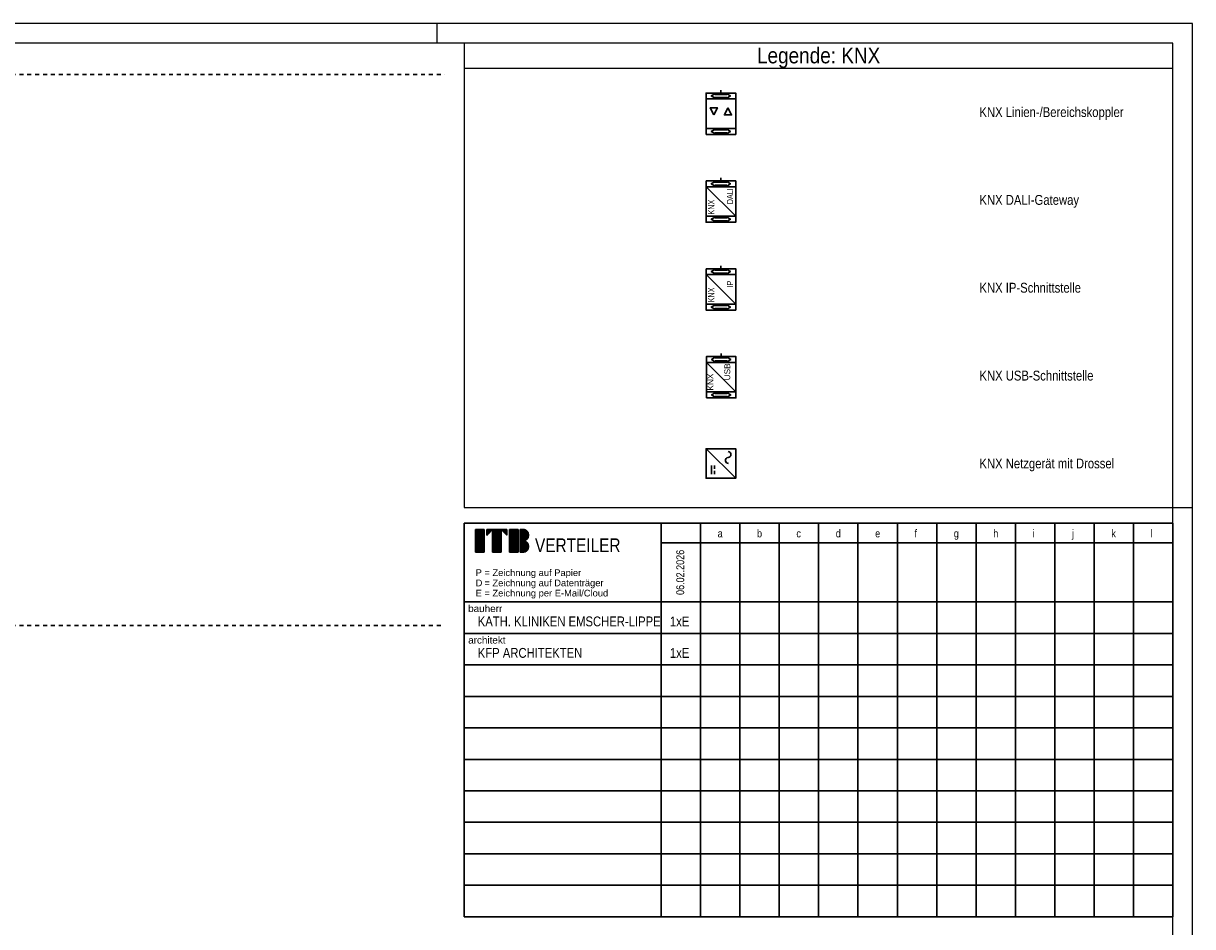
# Model space of a CAD drawing. Header units: millimetres. Extents: x -1800 to 57600, y -500 to 41500.
# Tile 4 of 4: x 27900 to 57600, y 18550 to 41500. Entities that reach past the tile are written whole.
import ezdxf
from ezdxf.enums import TextEntityAlignment as Align

# ---------------------------------------------------------------- set-up
doc = ezdxf.new("R2010")
doc.units = ezdxf.units.MM
doc.linetypes.add('DDS_LT3', pattern=[200, 100, -100])
for name, color, linetype in [('A_Titelfeld_Stempel', 7, 'Continuous'), ('ITB_XXX_Layout Rahmen', 18, 'Continuous'), ('ITB_XXX_Schemata Bereiche', 7, 'Continuous'), ('ITB_XXX_TXT_Layout Verteiler', 7, 'Continuous'), ('Legende', 7, 'Continuous')]:
    doc.layers.add(name, color=color, linetype=linetype)
doc.styles.add('Arial', font='txt', dxfattribs={"height": 0.2})
doc.styles.add('Arial Narrow', font='txt', dxfattribs={"height": 0.2})
doc.styles.add('Arial Narrow_B', font='txt', dxfattribs={"height": 0.2})

# ---------------------------------------------------------------- blocks, each defined once
blk = doc.blocks.new('Legenden-ID-30-217-227-269')
at = {"color": 7, "lineweight": 25}
blk.add_wipeout([(0, 0), (18000, 0), (18000, 11800), (0, 11800)], dxfattribs=at).dxf.layer = 'Legende'
at = {"layer": 'Legende', "color": 7, "lineweight": 25}
blk.add_line((0, 11159), (18000, 11159), dxfattribs=at)
at = {"layer": 'Legende', "color": 94, "lineweight": 30}
for p, q in [((6518, 10530), (6518, 10605)), ((6524, 3835), (6524, 3910)), ((6899, 2935), (6149, 3685))]:
    blk.add_line(p, q, dxfattribs=at)
at = {"layer": 'Legende', "color": 7, "lineweight": 25}
blk.add_lwpolyline([(0, 11800), (0, 0), (18000, 0), (18000, 11800), (0, 11800)], dxfattribs=at)
at = {"layer": 'Legende', "color": 94, "lineweight": 30}
for points in [[(6143, 10380), (6893, 10380), (6893, 10530), (6143, 10530), (6143, 10380)], [(6368, 10512), (6274, 10455), (6368, 10399), (6368, 10418), (6668, 10418), (6668, 10399), (6761, 10455), (6668, 10512), (6668, 10493), (6368, 10493), (6368, 10512)], [(6143, 10380), (6143, 9630), (6893, 9630), (6893, 10380), (6143, 10380)], [(6338, 9975), (6248, 10155), (6428, 10155), (6338, 9975)], [(6698, 10155), (6608, 9975), (6788, 9975), (6698, 10155)], [(6143, 9480), (6893, 9480), (6893, 9630), (6143, 9630), (6143, 9480)], [(6368, 9612), (6274, 9555), (6368, 9499), (6368, 9518), (6668, 9518), (6668, 9499), (6761, 9555), (6668, 9612), (6668, 9593), (6368, 9593), (6368, 9612)], [(6518, 8299), (6518, 8373)], [(6143, 8299), (6143, 8149), (6893, 8149), (6893, 8299), (6143, 8299)], [(6143, 8149), (6143, 7399), (6893, 7399), (6893, 8149), (6143, 8149)], [(6893, 7399), (6143, 8149)], [(6668, 8262), (6368, 8262), (6368, 8280), (6274, 8224), (6368, 8168), (6368, 8187), (6668, 8187), (6668, 8168), (6761, 8224), (6668, 8280), (6668, 8262)], [(6143, 7399), (6143, 7249), (6893, 7249), (6893, 7399), (6143, 7399)], [(6668, 7362), (6368, 7362), (6368, 7380), (6274, 7324), (6368, 7268), (6368, 7287), (6668, 7287), (6668, 7268), (6761, 7324), (6668, 7380), (6668, 7362)], [(6143, 6067), (6143, 5917), (6893, 5917), (6893, 6067), (6143, 6067)], [(6668, 6030), (6368, 6030), (6368, 6049), (6274, 5992), (6368, 5936), (6368, 5955), (6668, 5955), (6668, 5936), (6761, 5992), (6668, 6049), (6668, 6030)], [(6518, 6067), (6518, 6141)], [(6143, 5917), (6143, 5167), (6893, 5167), (6893, 5917), (6143, 5917)], [(6893, 5167), (6143, 5917)], [(6143, 5167), (6143, 5017), (6893, 5017), (6893, 5167), (6143, 5167)], [(6668, 5130), (6368, 5130), (6368, 5149), (6274, 5092), (6368, 5036), (6368, 5055), (6668, 5055), (6668, 5036), (6761, 5092), (6668, 5149), (6668, 5130)], [(6149, 3685), (6899, 3685), (6899, 3835), (6149, 3835), (6149, 3685)], [(6149, 3685), (6149, 2935), (6899, 2935), (6899, 3685), (6149, 3685)], [(6374, 3816), (6280, 3760), (6374, 3704), (6374, 3723), (6674, 3723), (6674, 3704), (6768, 3760), (6674, 3816), (6674, 3798), (6374, 3798), (6374, 3816)], [(6149, 2785), (6899, 2785), (6899, 2935), (6149, 2935), (6149, 2785)], [(6374, 2916), (6280, 2860), (6374, 2804), (6374, 2823), (6674, 2823), (6674, 2804), (6768, 2860), (6674, 2916), (6674, 2898), (6374, 2898), (6374, 2916)], [(6143, 741), (6893, 741), (6893, 1491), (6143, 1491), (6143, 741)], [(6143, 1491), (6143, 741), (6893, 741), (6893, 1491), (6143, 1491)], [(6143, 1491), (6893, 741)], [(6278, 1067), (6278, 842)], [(6353, 1067), (6353, 981)], [(6353, 927), (6353, 842)]]:
    blk.add_lwpolyline(points, dxfattribs=at)
for centre, radius, start, end in [((6708, 1194), 75.4, 95.9898, 274.023), ((6699, 1344), 75, 271.0723, 88.9277)]:
    blk.add_arc(centre, radius, start, end, dxfattribs=at)
at = {"layer": 'Legende', "color": 7, "lineweight": 25}
for s, height, style, width, p, p2 in [('Legende: KNX', 400, 'Arial Narrow_B', 0.999907, (7434, 11285), (10566, 11285)), ('KNX Linien-/Bereichskoppler', 250, 'Arial Narrow', 0.999588, (13085, 9921), (16746, 9921)), ('KNX DALI-Gateway', 250, 'Arial Narrow', 0.9998, (13085, 7690), (15615, 7690)), ('KNX IP-Schnittstelle', 250, 'Arial Narrow', 0.999917, (13085, 5458), (15664, 5458)), ('KNX USB-Schnittstelle', 250, 'Arial Narrow', 0.999917, (13085, 3226), (15982, 3226)), ('KNX Netzgerät mit Drossel', 250, 'Arial Narrow', 0.999723, (13085, 994), (16507, 994))]:
    blk.add_text(s, height=height, dxfattribs=dict(at, style=style, width=width)).set_placement(p, p2, align=Align.FIT)
at = {"layer": 'Legende', "color": 7, "lineweight": 30}
for s, height, style, width, p, p2 in [('DALI', 160, 'Arial Narrow', 0.999936, (6829, 7703), (6829, 8111)), ('KNX', 160, 'Arial Narrow', 1.00015, (6354, 7443), (6354, 7820)), ('IP', 160, 'Arial Narrow', 1.000421, (6829, 5588), (6829, 5762)), ('KNX', 160, 'Arial Narrow', 1.00015, (6354, 5212), (6354, 5588)), ('USB', 150, 'Arial', 1.000851, (6754, 3230), (6754, 3661)), ('KNX', 150, 'Arial', 1.000851, (6326, 2970), (6326, 3401))]:
    blk.add_text(s, height=height, rotation=90, dxfattribs=dict(at, style=style, width=width)).set_placement(p, p2, align=Align.FIT)
blk = doc.blocks.new('Vorgefertigte Legenden-ID-30-217-227-402')
at = {"layer": 'A_Titelfeld_Stempel', "color": 7, "lineweight": 30}
for p, q in [((-13000, 10500), (-13000, 500)), ((-12000, 10500), (-12000, 500)), ((-11000, 10500), (-11000, 500)), ((-10000, 10500), (-10000, 500)), ((-9000, 10500), (-9000, 500)), ((-8000, 10500), (-8000, 500)), ((-7000, 10500), (-7000, 500)), ((-6000, 10500), (-6000, 500)), ((-5000, 10500), (-5000, 500)), ((-4000, 10500), (-4000, 500)), ((-3000, 10500), (-3000, 500)), ((-2000, 10500), (-2000, 500)), ((-1000, 10500), (-1000, 500)), ((-17712, 10341), (-17496, 10341)), ((-17712, 9765), (-17712, 10341)), ((-17712, 10341), (-17496, 10341)), ((-17712, 10337), (-17496, 10337)), ((-17712, 10333), (-17496, 10333)), ((-17712, 10330), (-17496, 10330)), ((-17712, 10326), (-17496, 10326)), ((-17712, 10322), (-17496, 10322)), ((-17712, 10318), (-17496, 10318)), ((-17712, 10315), (-17496, 10315)), ((-17712, 10311), (-17496, 10311)), ((-17712, 10307), (-17496, 10307)), ((-17712, 10303), (-17496, 10303)), ((-17712, 10300), (-17496, 10300)), ((-17712, 10296), (-17496, 10296)), ((-17712, 10292), (-17496, 10292)), ((-17712, 10288), (-17496, 10288)), ((-17712, 10285), (-17496, 10285)), ((-17712, 10281), (-17496, 10281)), ((-17712, 10277), (-17496, 10277)), ((-17712, 10273), (-17496, 10273)), ((-17712, 10270), (-17496, 10270)), ((-17712, 10266), (-17496, 10266)), ((-17712, 10262), (-17496, 10262)), ((-17712, 10258), (-17496, 10258)), ((-17712, 10255), (-17496, 10255)), ((-17712, 10251), (-17496, 10251)), ((-17712, 10247), (-17496, 10247)), ((-17712, 10243), (-17496, 10243)), ((-17712, 10240), (-17496, 10240)), ((-17712, 10236), (-17496, 10236)), ((-17712, 10232), (-17496, 10232)), ((-17712, 10228), (-17496, 10228)), ((-17712, 10225), (-17496, 10225)), ((-17712, 10221), (-17496, 10221)), ((-17712, 10217), (-17496, 10217)), ((-17712, 10213), (-17496, 10213)), ((-17712, 10210), (-17496, 10210)), ((-17712, 10206), (-17496, 10206)), ((-17712, 10202), (-17496, 10202)), ((-17712, 10198), (-17496, 10198)), ((-17712, 10195), (-17496, 10195)), ((-17712, 10191), (-17496, 10191)), ((-17712, 10187), (-17496, 10187)), ((-17712, 10183), (-17496, 10183)), ((-17712, 10180), (-17496, 10180)), ((-17712, 10176), (-17496, 10176)), ((-17712, 10172), (-17496, 10172)), ((-17712, 10168), (-17496, 10168)), ((-17712, 10165), (-17496, 10165)), ((-17712, 10161), (-17496, 10161)), ((-17712, 10157), (-17496, 10157)), ((-17712, 10153), (-17496, 10153)), ((-17712, 10150), (-17496, 10150)), ((-17712, 10146), (-17496, 10146)), ((-17712, 10142), (-17496, 10142)), ((-17712, 10138), (-17496, 10138)), ((-17712, 10135), (-17496, 10135)), ((-17712, 10131), (-17496, 10131)), ((-17712, 10127), (-17496, 10127)), ((-17712, 10123), (-17496, 10123)), ((-17712, 10120), (-17496, 10120)), ((-17712, 10116), (-17496, 10116)), ((-17712, 10112), (-17496, 10112)), ((-17712, 10108), (-17496, 10108)), ((-17712, 10105), (-17496, 10105)), ((-17712, 10101), (-17496, 10101)), ((-17496, 10341), (-17496, 9765)), ((-17424, 10341), (-17280, 10341)), ((-17424, 10341), (-16920, 10341)), ((-17280, 10341), (-17424, 10197)), ((-17424, 10197), (-17424, 10341)), ((-17424, 10337), (-17284, 10337)), ((-17424, 10333), (-17288, 10333)), ((-17424, 10330), (-17292, 10330)), ((-17424, 10326), (-17295, 10326)), ((-17424, 10322), (-17299, 10322)), ((-17424, 10318), (-17303, 10318)), ((-17424, 10315), (-17307, 10315)), ((-17424, 10311), (-17310, 10311)), ((-17424, 10307), (-17314, 10307)), ((-17424, 10303), (-17318, 10303)), ((-17424, 10300), (-17322, 10300)), ((-17424, 10296), (-17325, 10296)), ((-17424, 10292), (-17329, 10292)), ((-17424, 10288), (-17333, 10288)), ((-17424, 10285), (-17337, 10285)), ((-17424, 10281), (-17340, 10281)), ((-17424, 10277), (-17344, 10277)), ((-17424, 10273), (-17348, 10273)), ((-17424, 10270), (-17352, 10270)), ((-17424, 10266), (-17355, 10266)), ((-17424, 10262), (-17359, 10262)), ((-17424, 10258), (-17363, 10258)), ((-17424, 10255), (-17367, 10255)), ((-17424, 10251), (-17370, 10251)), ((-17424, 10247), (-17374, 10247)), ((-17424, 10243), (-17378, 10243)), ((-17424, 10240), (-17382, 10240)), ((-17424, 10236), (-17385, 10236)), ((-17424, 10232), (-17389, 10232)), ((-17424, 10228), (-17393, 10228)), ((-17424, 10225), (-17397, 10225)), ((-17424, 10221), (-17400, 10221)), ((-17424, 10217), (-17404, 10217)), ((-17424, 10213), (-17408, 10213)), ((-17424, 10210), (-17412, 10210)), ((-17424, 10206), (-17415, 10206)), ((-17424, 10202), (-17419, 10202)), ((-17424, 10198), (-17423, 10198)), ((-17280, 10341), (-17064, 10341)), ((-17280, 9765), (-17280, 10341)), ((-17280, 9765), (-17280, 10341)), ((-17280, 10337), (-17064, 10337)), ((-17280, 10333), (-17064, 10333)), ((-17280, 10330), (-17064, 10330)), ((-17280, 10326), (-17064, 10326)), ((-17280, 10322), (-17064, 10322)), ((-17280, 10318), (-17064, 10318)), ((-17280, 10315), (-17064, 10315)), ((-17280, 10311), (-17064, 10311)), ((-17280, 10307), (-17064, 10307)), ((-17280, 10303), (-17064, 10303)), ((-17280, 10300), (-17064, 10300)), ((-17280, 10296), (-17064, 10296)), ((-17280, 10292), (-17064, 10292)), ((-17280, 10288), (-17064, 10288)), ((-17280, 10285), (-17064, 10285)), ((-17280, 10281), (-17064, 10281)), ((-17280, 10277), (-17064, 10277)), ((-17280, 10273), (-17064, 10273)), ((-17280, 10270), (-17064, 10270)), ((-17280, 10266), (-17064, 10266)), ((-17280, 10262), (-17064, 10262)), ((-17280, 10258), (-17064, 10258)), ((-17280, 10255), (-17064, 10255)), ((-17280, 10251), (-17064, 10251)), ((-17280, 10247), (-17064, 10247)), ((-17280, 10243), (-17064, 10243)), ((-17280, 10240), (-17064, 10240)), ((-17280, 10236), (-17064, 10236)), ((-17280, 10232), (-17064, 10232)), ((-17280, 10228), (-17064, 10228)), ((-17280, 10225), (-17064, 10225)), ((-17280, 10221), (-17064, 10221)), ((-17280, 10217), (-17064, 10217)), ((-17280, 10213), (-17064, 10213)), ((-17280, 10210), (-17064, 10210)), ((-17280, 10206), (-17064, 10206)), ((-17280, 10202), (-17064, 10202)), ((-17280, 10198), (-17064, 10198)), ((-17280, 10195), (-17064, 10195)), ((-17280, 10191), (-17064, 10191)), ((-17280, 10187), (-17064, 10187)), ((-17280, 10183), (-17064, 10183)), ((-17280, 10180), (-17064, 10180)), ((-17280, 10176), (-17064, 10176)), ((-17280, 10172), (-17064, 10172)), ((-17280, 10168), (-17064, 10168)), ((-17280, 10165), (-17064, 10165)), ((-17280, 10161), (-17064, 10161)), ((-17280, 10157), (-17064, 10157)), ((-17280, 10153), (-17064, 10153)), ((-17280, 10150), (-17064, 10150)), ((-17280, 10146), (-17064, 10146)), ((-17280, 10142), (-17064, 10142)), ((-17280, 10138), (-17064, 10138)), ((-17280, 10135), (-17064, 10135)), ((-17280, 10131), (-17064, 10131)), ((-17280, 10127), (-17064, 10127)), ((-17280, 10123), (-17064, 10123)), ((-17280, 10120), (-17064, 10120)), ((-17280, 10116), (-17064, 10116)), ((-17280, 10112), (-17064, 10112)), ((-17280, 10108), (-17064, 10108)), ((-17280, 10105), (-17064, 10105)), ((-17280, 10101), (-17064, 10101)), ((-17064, 10341), (-16920, 10341)), ((-17064, 10341), (-17064, 9765)), ((-16920, 10197), (-17064, 10341)), ((-16920, 10197), (-17064, 10341)), ((-17060, 10337), (-16920, 10337)), ((-17056, 10333), (-16920, 10333)), ((-17052, 10330), (-16920, 10330)), ((-17049, 10326), (-16920, 10326)), ((-17045, 10322), (-16920, 10322)), ((-17041, 10318), (-16920, 10318)), ((-17037, 10315), (-16920, 10315)), ((-17034, 10311), (-16920, 10311)), ((-17030, 10307), (-16920, 10307)), ((-17026, 10303), (-16920, 10303)), ((-17022, 10300), (-16920, 10300)), ((-17019, 10296), (-16920, 10296)), ((-17015, 10292), (-16920, 10292)), ((-17011, 10288), (-16920, 10288)), ((-17007, 10285), (-16920, 10285)), ((-17004, 10281), (-16920, 10281)), ((-17000, 10277), (-16920, 10277)), ((-16996, 10273), (-16920, 10273)), ((-16992, 10270), (-16920, 10270)), ((-16989, 10266), (-16920, 10266)), ((-16985, 10262), (-16920, 10262)), ((-16981, 10258), (-16920, 10258)), ((-16977, 10255), (-16920, 10255)), ((-16974, 10251), (-16920, 10251)), ((-16970, 10247), (-16920, 10247)), ((-16966, 10243), (-16920, 10243)), ((-16962, 10240), (-16920, 10240)), ((-16959, 10236), (-16920, 10236)), ((-16955, 10232), (-16920, 10232)), ((-16951, 10228), (-16920, 10228)), ((-16947, 10225), (-16920, 10225)), ((-16944, 10221), (-16920, 10221)), ((-16940, 10217), (-16920, 10217)), ((-16936, 10213), (-16920, 10213)), ((-16932, 10210), (-16920, 10210)), ((-16929, 10206), (-16920, 10206)), ((-16925, 10202), (-16920, 10202)), ((-16921, 10198), (-16920, 10198)), ((-16920, 10341), (-16920, 10197)), ((-16848, 10341), (-16632, 10341)), ((-16848, 9765), (-16848, 10341)), ((-16848, 10341), (-16632, 10341)), ((-16848, 10337), (-16632, 10337)), ((-16848, 10333), (-16632, 10333)), ((-16848, 10330), (-16632, 10330)), ((-16848, 10326), (-16632, 10326)), ((-16848, 10322), (-16632, 10322)), ((-16848, 10318), (-16632, 10318)), ((-16848, 10315), (-16632, 10315)), ((-16848, 10311), (-16632, 10311)), ((-16848, 10307), (-16632, 10307)), ((-16848, 10303), (-16632, 10303)), ((-16848, 10300), (-16632, 10300)), ((-16848, 10296), (-16632, 10296)), ((-16848, 10292), (-16632, 10292)), ((-16848, 10288), (-16632, 10288)), ((-16848, 10285), (-16632, 10285)), ((-16848, 10281), (-16632, 10281)), ((-16848, 10277), (-16632, 10277)), ((-16848, 10273), (-16632, 10273)), ((-16848, 10270), (-16632, 10270)), ((-16848, 10266), (-16632, 10266)), ((-16848, 10262), (-16632, 10262)), ((-16848, 10258), (-16632, 10258)), ((-16848, 10255), (-16632, 10255)), ((-16848, 10251), (-16632, 10251)), ((-16848, 10247), (-16632, 10247)), ((-16848, 10243), (-16632, 10243)), ((-16848, 10240), (-16632, 10240)), ((-16848, 10236), (-16632, 10236)), ((-16848, 10232), (-16632, 10232)), ((-16848, 10228), (-16632, 10228)), ((-16848, 10225), (-16632, 10225)), ((-16848, 10221), (-16632, 10221)), ((-16848, 10217), (-16632, 10217)), ((-16848, 10213), (-16632, 10213)), ((-16848, 10210), (-16632, 10210)), ((-16848, 10206), (-16632, 10206)), ((-16848, 10202), (-16632, 10202)), ((-16848, 10198), (-16632, 10198)), ((-16848, 10195), (-16632, 10195)), ((-16848, 10191), (-16632, 10191)), ((-16848, 10187), (-16632, 10187)), ((-16848, 10183), (-16632, 10183)), ((-16848, 10180), (-16632, 10180)), ((-16848, 10176), (-16632, 10176)), ((-16848, 10172), (-16632, 10172)), ((-16848, 10168), (-16632, 10168)), ((-16848, 10165), (-16632, 10165)), ((-16848, 10161), (-16632, 10161)), ((-16848, 10157), (-16632, 10157)), ((-16848, 10153), (-16632, 10153)), ((-16848, 10150), (-16632, 10150)), ((-16848, 10146), (-16632, 10146)), ((-16848, 10142), (-16632, 10142)), ((-16848, 10138), (-16632, 10138)), ((-16848, 10135), (-16632, 10135)), ((-16848, 10131), (-16632, 10131)), ((-16848, 10127), (-16632, 10127)), ((-16848, 10123), (-16632, 10123)), ((-16848, 10120), (-16632, 10120)), ((-16848, 10116), (-16632, 10116)), ((-16848, 10112), (-16632, 10112)), ((-16848, 10108), (-16632, 10108)), ((-16848, 10105), (-16632, 10105)), ((-16848, 10101), (-16632, 10101)), ((-16632, 10341), (-16632, 9765)), ((-16582, 10341), (-16499, 10341)), ((-16582, 9765), (-16582, 10341)), ((-16582, 10341), (-16510, 10341)), ((-16582, 10337), (-16475, 10337)), ((-16582, 10333), (-16463, 10333)), ((-16582, 10330), (-16453, 10330)), ((-16582, 10326), (-16445, 10326)), ((-16582, 10322), (-16438, 10322)), ((-16582, 10318), (-16432, 10318)), ((-16582, 10315), (-16426, 10315)), ((-16582, 10311), (-16421, 10311)), ((-16582, 10307), (-16417, 10307)), ((-16582, 10303), (-16412, 10303)), ((-16582, 10300), (-16408, 10300)), ((-16582, 10296), (-16405, 10296)), ((-16582, 10292), (-16401, 10292)), ((-16582, 10288), (-16398, 10288)), ((-16582, 10285), (-16395, 10285)), ((-16582, 10281), (-16392, 10281)), ((-16582, 10277), (-16390, 10277)), ((-16582, 10273), (-16387, 10273)), ((-16582, 10270), (-16385, 10270)), ((-16582, 10266), (-16383, 10266)), ((-16582, 10262), (-16381, 10262)), ((-16582, 10258), (-16379, 10258)), ((-16582, 10255), (-16378, 10255)), ((-16582, 10251), (-16376, 10251)), ((-16582, 10247), (-16375, 10247)), ((-16582, 10243), (-16373, 10243)), ((-16582, 10240), (-16372, 10240)), ((-16582, 10236), (-16371, 10236)), ((-16582, 10232), (-16370, 10232)), ((-16582, 10228), (-16369, 10228)), ((-16582, 10225), (-16368, 10225)), ((-16582, 10221), (-16368, 10221)), ((-16582, 10217), (-16367, 10217)), ((-16582, 10213), (-16367, 10213)), ((-16582, 10210), (-16366, 10210)), ((-16582, 10206), (-16366, 10206)), ((-16582, 10202), (-16366, 10202)), ((-16582, 10198), (-16366, 10198)), ((-16582, 10195), (-16366, 10195)), ((-16582, 10191), (-16366, 10191)), ((-16582, 10187), (-16366, 10187)), ((-16582, 10183), (-16366, 10183)), ((-16582, 10180), (-16367, 10180)), ((-16582, 10176), (-16367, 10176)), ((-16582, 10172), (-16368, 10172)), ((-16582, 10168), (-16369, 10168)), ((-16582, 10165), (-16369, 10165)), ((-16582, 10161), (-16370, 10161)), ((-16582, 10157), (-16371, 10157)), ((-16582, 10153), (-16372, 10153)), ((-16582, 10150), (-16374, 10150)), ((-16582, 10146), (-16375, 10146)), ((-16582, 10142), (-16377, 10142)), ((-16582, 10138), (-16378, 10138)), ((-16582, 10135), (-16380, 10135)), ((-16582, 10131), (-16382, 10131)), ((-16582, 10127), (-16384, 10127)), ((-16582, 10123), (-16386, 10123)), ((-16582, 10120), (-16388, 10120)), ((-16582, 10116), (-16391, 10116)), ((-16582, 10112), (-16393, 10112)), ((-16582, 10108), (-16396, 10108)), ((-16582, 10105), (-16399, 10105)), ((-16582, 10101), (-16403, 10101)), ((-17712, 10097), (-17496, 10097)), ((-17712, 10093), (-17496, 10093)), ((-17712, 10090), (-17496, 10090)), ((-17712, 10086), (-17496, 10086)), ((-17712, 10082), (-17496, 10082)), ((-17712, 10078), (-17496, 10078)), ((-17712, 10075), (-17496, 10075)), ((-17712, 10071), (-17496, 10071)), ((-17712, 10067), (-17496, 10067)), ((-17712, 10063), (-17496, 10063)), ((-17712, 10060), (-17496, 10060)), ((-17712, 10056), (-17496, 10056)), ((-17712, 10052), (-17496, 10052)), ((-17712, 10048), (-17496, 10048)), ((-17712, 10045), (-17496, 10045)), ((-17712, 10041), (-17496, 10041)), ((-17712, 10037), (-17496, 10037)), ((-17712, 10033), (-17496, 10033)), ((-17712, 10030), (-17496, 10030)), ((-17712, 10026), (-17496, 10026)), ((-17712, 10022), (-17496, 10022)), ((-17712, 10018), (-17496, 10018)), ((-17712, 10015), (-17496, 10015)), ((-17712, 10011), (-17496, 10011)), ((-17712, 10007), (-17496, 10007)), ((-17712, 10003), (-17496, 10003)), ((-17712, 10000), (-17496, 10000)), ((-17712, 9996), (-17496, 9996)), ((-17712, 9992), (-17496, 9992)), ((-17712, 9988), (-17496, 9988)), ((-17712, 9985), (-17496, 9985)), ((-17712, 9981), (-17496, 9981)), ((-17712, 9977), (-17496, 9977)), ((-17712, 9973), (-17496, 9973)), ((-17712, 9970), (-17496, 9970)), ((-17712, 9966), (-17496, 9966)), ((-17712, 9962), (-17496, 9962)), ((-17712, 9958), (-17496, 9958)), ((-17712, 9955), (-17496, 9955)), ((-17712, 9951), (-17496, 9951)), ((-17712, 9947), (-17496, 9947)), ((-17712, 9943), (-17496, 9943)), ((-17712, 9940), (-17496, 9940)), ((-17712, 9936), (-17496, 9936)), ((-17712, 9932), (-17496, 9932)), ((-17712, 9928), (-17496, 9928)), ((-17712, 9925), (-17496, 9925)), ((-17712, 9921), (-17496, 9921)), ((-17712, 9917), (-17496, 9917)), ((-17712, 9913), (-17496, 9913)), ((-17712, 9910), (-17496, 9910)), ((-17712, 9906), (-17496, 9906)), ((-17712, 9902), (-17496, 9902)), ((-17712, 9898), (-17496, 9898)), ((-17712, 9895), (-17496, 9895)), ((-17712, 9891), (-17496, 9891)), ((-17712, 9887), (-17496, 9887)), ((-17712, 9883), (-17496, 9883)), ((-17712, 9880), (-17496, 9880)), ((-17712, 9876), (-17496, 9876)), ((-17712, 9872), (-17496, 9872)), ((-17712, 9868), (-17496, 9868)), ((-17712, 9865), (-17496, 9865)), ((-17712, 9861), (-17496, 9861)), ((-17712, 9857), (-17496, 9857)), ((-17712, 9853), (-17496, 9853)), ((-17712, 9850), (-17496, 9850)), ((-17712, 9846), (-17496, 9846)), ((-17712, 9842), (-17496, 9842)), ((-17712, 9838), (-17496, 9838)), ((-17712, 9835), (-17496, 9835)), ((-17712, 9831), (-17496, 9831)), ((-17712, 9827), (-17496, 9827)), ((-17712, 9823), (-17496, 9823)), ((-17712, 9820), (-17496, 9820)), ((-17712, 9816), (-17496, 9816)), ((-17712, 9812), (-17496, 9812)), ((-17712, 9808), (-17496, 9808)), ((-17712, 9805), (-17496, 9805)), ((-17280, 10097), (-17064, 10097)), ((-17280, 10093), (-17064, 10093)), ((-17280, 10090), (-17064, 10090)), ((-17280, 10086), (-17064, 10086)), ((-17280, 10082), (-17064, 10082)), ((-17280, 10078), (-17064, 10078)), ((-17280, 10075), (-17064, 10075)), ((-17280, 10071), (-17064, 10071)), ((-17280, 10067), (-17064, 10067)), ((-17280, 10063), (-17064, 10063)), ((-17280, 10060), (-17064, 10060)), ((-17280, 10056), (-17064, 10056)), ((-17280, 10052), (-17064, 10052)), ((-17280, 10048), (-17064, 10048)), ((-17280, 10045), (-17064, 10045)), ((-17280, 10041), (-17064, 10041)), ((-17280, 10037), (-17064, 10037)), ((-17280, 10033), (-17064, 10033)), ((-17280, 10030), (-17064, 10030)), ((-17280, 10026), (-17064, 10026)), ((-17280, 10022), (-17064, 10022)), ((-17280, 10018), (-17064, 10018)), ((-17280, 10015), (-17064, 10015)), ((-17280, 10011), (-17064, 10011)), ((-17280, 10007), (-17064, 10007)), ((-17280, 10003), (-17064, 10003)), ((-17280, 10000), (-17064, 10000)), ((-17280, 9996), (-17064, 9996)), ((-17280, 9992), (-17064, 9992)), ((-17280, 9988), (-17064, 9988)), ((-17280, 9985), (-17064, 9985)), ((-17280, 9981), (-17064, 9981)), ((-17280, 9977), (-17064, 9977)), ((-17280, 9973), (-17064, 9973)), ((-17280, 9970), (-17064, 9970)), ((-17280, 9966), (-17064, 9966)), ((-17280, 9962), (-17064, 9962)), ((-17280, 9958), (-17064, 9958)), ((-17280, 9955), (-17064, 9955)), ((-17280, 9951), (-17064, 9951)), ((-17280, 9947), (-17064, 9947)), ((-17280, 9943), (-17064, 9943)), ((-17280, 9940), (-17064, 9940)), ((-17280, 9936), (-17064, 9936)), ((-17280, 9932), (-17064, 9932)), ((-17280, 9928), (-17064, 9928)), ((-17280, 9925), (-17064, 9925)), ((-17280, 9921), (-17064, 9921)), ((-17280, 9917), (-17064, 9917)), ((-17280, 9913), (-17064, 9913)), ((-17280, 9910), (-17064, 9910)), ((-17280, 9906), (-17064, 9906)), ((-17280, 9902), (-17064, 9902)), ((-17280, 9898), (-17064, 9898)), ((-17280, 9895), (-17064, 9895)), ((-17280, 9891), (-17064, 9891)), ((-17280, 9887), (-17064, 9887)), ((-17280, 9883), (-17064, 9883)), ((-17280, 9880), (-17064, 9880)), ((-17280, 9876), (-17064, 9876)), ((-17280, 9872), (-17064, 9872)), ((-17280, 9868), (-17064, 9868)), ((-17280, 9865), (-17064, 9865)), ((-17280, 9861), (-17064, 9861)), ((-17280, 9857), (-17064, 9857)), ((-17280, 9853), (-17064, 9853)), ((-17280, 9850), (-17064, 9850)), ((-17280, 9846), (-17064, 9846)), ((-17280, 9842), (-17064, 9842)), ((-17280, 9838), (-17064, 9838)), ((-17280, 9835), (-17064, 9835)), ((-17280, 9831), (-17064, 9831)), ((-17280, 9827), (-17064, 9827)), ((-17280, 9823), (-17064, 9823)), ((-17280, 9820), (-17064, 9820)), ((-17280, 9816), (-17064, 9816)), ((-17280, 9812), (-17064, 9812)), ((-17280, 9808), (-17064, 9808)), ((-17280, 9805), (-17064, 9805)), ((-16848, 10097), (-16632, 10097)), ((-16848, 10093), (-16632, 10093)), ((-16848, 10090), (-16632, 10090)), ((-16848, 10086), (-16632, 10086)), ((-16848, 10082), (-16632, 10082)), ((-16848, 10078), (-16632, 10078)), ((-16848, 10075), (-16632, 10075)), ((-16848, 10071), (-16632, 10071)), ((-16848, 10067), (-16632, 10067)), ((-16848, 10063), (-16632, 10063)), ((-16848, 10060), (-16632, 10060)), ((-16848, 10056), (-16632, 10056)), ((-16848, 10052), (-16632, 10052)), ((-16848, 10048), (-16632, 10048)), ((-16848, 10045), (-16632, 10045)), ((-16848, 10041), (-16632, 10041)), ((-16848, 10037), (-16632, 10037)), ((-16848, 10033), (-16632, 10033)), ((-16848, 10030), (-16632, 10030)), ((-16848, 10026), (-16632, 10026)), ((-16848, 10022), (-16632, 10022)), ((-16848, 10018), (-16632, 10018)), ((-16848, 10015), (-16632, 10015)), ((-16848, 10011), (-16632, 10011)), ((-16848, 10007), (-16632, 10007)), ((-16848, 10003), (-16632, 10003)), ((-16848, 10000), (-16632, 10000)), ((-16848, 9996), (-16632, 9996)), ((-16848, 9992), (-16632, 9992)), ((-16848, 9988), (-16632, 9988)), ((-16848, 9985), (-16632, 9985)), ((-16848, 9981), (-16632, 9981)), ((-16848, 9977), (-16632, 9977)), ((-16848, 9973), (-16632, 9973)), ((-16848, 9970), (-16632, 9970)), ((-16848, 9966), (-16632, 9966)), ((-16848, 9962), (-16632, 9962)), ((-16848, 9958), (-16632, 9958)), ((-16848, 9955), (-16632, 9955)), ((-16848, 9951), (-16632, 9951)), ((-16848, 9947), (-16632, 9947)), ((-16848, 9943), (-16632, 9943)), ((-16848, 9940), (-16632, 9940)), ((-16848, 9936), (-16632, 9936)), ((-16848, 9932), (-16632, 9932)), ((-16848, 9928), (-16632, 9928)), ((-16848, 9925), (-16632, 9925)), ((-16848, 9921), (-16632, 9921)), ((-16848, 9917), (-16632, 9917)), ((-16848, 9913), (-16632, 9913)), ((-16848, 9910), (-16632, 9910)), ((-16848, 9906), (-16632, 9906)), ((-16848, 9902), (-16632, 9902)), ((-16848, 9898), (-16632, 9898)), ((-16848, 9895), (-16632, 9895)), ((-16848, 9891), (-16632, 9891)), ((-16848, 9887), (-16632, 9887)), ((-16848, 9883), (-16632, 9883)), ((-16848, 9880), (-16632, 9880)), ((-16848, 9876), (-16632, 9876)), ((-16848, 9872), (-16632, 9872)), ((-16848, 9868), (-16632, 9868)), ((-16848, 9865), (-16632, 9865)), ((-16848, 9861), (-16632, 9861)), ((-16848, 9857), (-16632, 9857)), ((-16848, 9853), (-16632, 9853)), ((-16848, 9850), (-16632, 9850)), ((-16848, 9846), (-16632, 9846)), ((-16848, 9842), (-16632, 9842)), ((-16848, 9838), (-16632, 9838)), ((-16848, 9835), (-16632, 9835)), ((-16848, 9831), (-16632, 9831)), ((-16848, 9827), (-16632, 9827)), ((-16848, 9823), (-16632, 9823)), ((-16848, 9820), (-16632, 9820)), ((-16848, 9816), (-16632, 9816)), ((-16848, 9812), (-16632, 9812)), ((-16848, 9808), (-16632, 9808)), ((-16848, 9805), (-16632, 9805)), ((-16582, 10097), (-16406, 10097)), ((-16582, 10093), (-16410, 10093)), ((-16582, 10090), (-16414, 10090)), ((-16582, 10086), (-16418, 10086)), ((-16582, 10082), (-16423, 10082)), ((-16582, 10078), (-16428, 10078)), ((-16582, 10075), (-16434, 10075)), ((-16582, 10071), (-16441, 10071)), ((-16582, 10067), (-16448, 10067)), ((-16582, 10063), (-16457, 10063)), ((-16582, 10060), (-16467, 10060)), ((-16582, 10056), (-16482, 10056)), ((-16582, 10052), (-16492, 10052)), ((-16582, 10048), (-16472, 10048)), ((-16582, 10045), (-16461, 10045)), ((-16582, 10041), (-16451, 10041)), ((-16582, 10037), (-16443, 10037)), ((-16582, 10033), (-16437, 10033)), ((-16582, 10030), (-16431, 10030)), ((-16582, 10026), (-16425, 10026)), ((-16582, 10022), (-16420, 10022)), ((-16582, 10018), (-16416, 10018)), ((-16582, 10015), (-16411, 10015)), ((-16582, 10011), (-16408, 10011)), ((-16582, 10007), (-16404, 10007)), ((-16582, 10003), (-16401, 10003)), ((-16582, 10000), (-16398, 10000)), ((-16582, 9996), (-16395, 9996)), ((-16582, 9992), (-16392, 9992)), ((-16582, 9988), (-16389, 9988)), ((-16582, 9985), (-16387, 9985)), ((-16582, 9981), (-16385, 9981)), ((-16582, 9977), (-16383, 9977)), ((-16582, 9973), (-16381, 9973)), ((-16582, 9970), (-16379, 9970)), ((-16582, 9966), (-16377, 9966)), ((-16582, 9962), (-16376, 9962)), ((-16582, 9958), (-16374, 9958)), ((-16582, 9955), (-16373, 9955)), ((-16582, 9951), (-16372, 9951)), ((-16582, 9947), (-16371, 9947)), ((-16582, 9943), (-16370, 9943)), ((-16582, 9940), (-16369, 9940)), ((-16582, 9936), (-16368, 9936)), ((-16582, 9932), (-16367, 9932)), ((-16582, 9928), (-16367, 9928)), ((-16582, 9925), (-16366, 9925)), ((-16582, 9921), (-16366, 9921)), ((-16582, 9917), (-16366, 9917)), ((-16582, 9913), (-16366, 9913)), ((-16582, 9910), (-16366, 9910)), ((-16582, 9906), (-16366, 9906)), ((-16582, 9902), (-16366, 9902)), ((-16582, 9898), (-16366, 9898)), ((-16582, 9895), (-16366, 9895)), ((-16582, 9891), (-16367, 9891)), ((-16582, 9887), (-16367, 9887)), ((-16582, 9883), (-16368, 9883)), ((-16582, 9880), (-16369, 9880)), ((-16582, 9876), (-16370, 9876)), ((-16582, 9872), (-16370, 9872)), ((-16582, 9868), (-16372, 9868)), ((-16582, 9865), (-16373, 9865)), ((-16582, 9861), (-16374, 9861)), ((-16582, 9857), (-16375, 9857)), ((-16582, 9853), (-16377, 9853)), ((-16582, 9850), (-16379, 9850)), ((-16582, 9846), (-16380, 9846)), ((-16582, 9842), (-16382, 9842)), ((-16582, 9838), (-16384, 9838)), ((-16582, 9835), (-16386, 9835)), ((-16582, 9831), (-16389, 9831)), ((-16582, 9827), (-16391, 9827)), ((-16582, 9823), (-16394, 9823)), ((-16582, 9820), (-16397, 9820)), ((-16582, 9816), (-16400, 9816)), ((-16582, 9812), (-16403, 9812)), ((-16582, 9808), (-16407, 9808)), ((-16582, 9805), (-16411, 9805)), ((-13000, 10000), (0, 10000)), ((-17712, 9801), (-17496, 9801)), ((-17712, 9797), (-17496, 9797)), ((-17712, 9793), (-17496, 9793)), ((-17712, 9790), (-17496, 9790)), ((-17712, 9786), (-17496, 9786)), ((-17712, 9782), (-17496, 9782)), ((-17712, 9778), (-17496, 9778)), ((-17712, 9775), (-17496, 9775)), ((-17712, 9771), (-17496, 9771)), ((-17712, 9767), (-17496, 9767)), ((-17496, 9765), (-17712, 9765)), ((-17280, 9801), (-17064, 9801)), ((-17280, 9797), (-17064, 9797)), ((-17280, 9793), (-17064, 9793)), ((-17280, 9790), (-17064, 9790)), ((-17280, 9786), (-17064, 9786)), ((-17280, 9782), (-17064, 9782)), ((-17280, 9778), (-17064, 9778)), ((-17280, 9775), (-17064, 9775)), ((-17280, 9771), (-17064, 9771)), ((-17280, 9767), (-17064, 9767)), ((-17064, 9765), (-17280, 9765)), ((-17064, 9765), (-17280, 9765)), ((-16848, 9801), (-16632, 9801)), ((-16848, 9797), (-16632, 9797)), ((-16848, 9793), (-16632, 9793)), ((-16848, 9790), (-16632, 9790)), ((-16848, 9786), (-16632, 9786)), ((-16848, 9782), (-16632, 9782)), ((-16848, 9778), (-16632, 9778)), ((-16848, 9775), (-16632, 9775)), ((-16848, 9771), (-16632, 9771)), ((-16848, 9767), (-16632, 9767)), ((-16632, 9765), (-16848, 9765)), ((-16582, 9801), (-16415, 9801)), ((-16582, 9797), (-16419, 9797)), ((-16582, 9793), (-16424, 9793)), ((-16582, 9790), (-16429, 9790)), ((-16582, 9786), (-16435, 9786)), ((-16582, 9782), (-16442, 9782)), ((-16582, 9778), (-16450, 9778)), ((-16582, 9775), (-16459, 9775)), ((-16582, 9771), (-16470, 9771)), ((-16582, 9767), (-16486, 9767)), ((-16510, 9765), (-16582, 9765)), ((-18000, 8500), (0, 8500)), ((-18000, 7700), (0, 7700)), ((-18000, 6900), (0, 6900)), ((-18000, 6100), (0, 6100)), ((-18000, 5300), (0, 5300)), ((-18000, 4500), (0, 4500)), ((-18000, 3700), (0, 3700)), ((-18000, 2900), (0, 2900)), ((-18000, 2100), (0, 2100)), ((-18000, 1300), (0, 1300))]:
    blk.add_line(p, q, dxfattribs=at)
blk.add_lwpolyline([(-18000, 10500), (-18000, 500), (0, 500), (0, 10500), (-18000, 10500)], dxfattribs=at)
for centre, end in [((-16510, 10197), 90), ((-16510, 9909), 89.7)]:
    blk.add_arc(centre, 144, 270, end, dxfattribs=at)
at = {"layer": 'A_Titelfeld_Stempel', "color": 7, "lineweight": 30, "style": 'Arial', "width": 0.8}
blk.add_text('VERTEILER', height=350, dxfattribs=at).set_placement((-16204, 9765), (-14032, 9765), align=Align.FIT)
at = {"layer": 'A_Titelfeld_Stempel', "color": 7, "lineweight": 30, "style": 'Arial'}
for s, p, p2 in [('P', (-17712, 9160), (-17554, 9160)), ('= Zeichnung auf Papier', (-17490, 9157), (-15030, 9157)), ('D', (-17712, 8898), (-17541, 8898)), ('= Zeichnung auf Datenträger', (-17490, 8898), (-14463, 8898)), ('E', (-17712, 8639), (-17554, 8639)), ('= Zeichnung per E-Mail/Cloud', (-17490, 8639), (-14345, 8639))]:
    blk.add_text(s, height=170, dxfattribs=at).set_placement(p, p2, align=Align.FIT)
blk = doc.blocks.new('Text-Text- a-ID-30-217-227-406')
at = {"layer": 'ITB_XXX_TXT_Layout Verteiler', "color": 7, "lineweight": 5, "style": 'Arial Narrow', "width": 0.999169}
blk.add_text('a', height=200, dxfattribs=at).set_placement((0, 0), (127, 0), align=Align.FIT)
blk = doc.blocks.new('Text-Text- b-ID-30-217-227-415')
at = {"layer": 'ITB_XXX_TXT_Layout Verteiler', "color": 7, "lineweight": 5, "style": 'Arial Narrow', "width": 0.999169}
blk.add_text('b', height=200, dxfattribs=at).set_placement((0, 0), (127, 0), align=Align.FIT)
blk = doc.blocks.new('Text-Text- c-ID-30-217-227-424')
at = {"layer": 'ITB_XXX_TXT_Layout Verteiler', "color": 7, "lineweight": 5, "style": 'Arial Narrow', "width": 0.998979}
blk.add_text('c', height=200, dxfattribs=at).set_placement((0, 0), (115, 0), align=Align.FIT)
blk = doc.blocks.new('Text-Text- d-ID-30-217-227-433')
at = {"layer": 'ITB_XXX_TXT_Layout Verteiler', "color": 7, "lineweight": 5, "style": 'Arial Narrow', "width": 0.999169}
blk.add_text('d', height=200, dxfattribs=at).set_placement((0, 0), (127, 0), align=Align.FIT)
blk = doc.blocks.new('Text-Text- e-ID-30-217-227-442')
at = {"layer": 'ITB_XXX_TXT_Layout Verteiler', "color": 7, "lineweight": 5, "style": 'Arial Narrow', "width": 0.999169}
blk.add_text('e', height=200, dxfattribs=at).set_placement((0, 0), (127, 0), align=Align.FIT)
blk = doc.blocks.new('Text-Text- f-ID-30-217-227-451')
at = {"layer": 'ITB_XXX_TXT_Layout Verteiler', "color": 7, "lineweight": 5, "style": 'Arial Narrow', "width": 1.00074}
blk.add_text('f', height=200, dxfattribs=at).set_placement((0, 0), (64, 0), align=Align.FIT)
blk = doc.blocks.new('Text-Text- g-ID-30-217-227-460')
at = {"layer": 'ITB_XXX_TXT_Layout Verteiler', "color": 7, "lineweight": 5, "style": 'Arial Narrow', "width": 0.999169}
blk.add_text('g', height=200, dxfattribs=at).set_placement((0, 0), (127, 0), align=Align.FIT)
blk = doc.blocks.new('Text-Text- h-ID-30-217-227-469')
at = {"layer": 'ITB_XXX_TXT_Layout Verteiler', "color": 7, "lineweight": 5, "style": 'Arial Narrow', "width": 0.999169}
blk.add_text('h', height=200, dxfattribs=at).set_placement((0, 0), (127, 0), align=Align.FIT)
blk = doc.blocks.new('Text-Text- i-ID-30-217-227-478')
at = {"layer": 'ITB_XXX_TXT_Layout Verteiler', "color": 7, "lineweight": 5, "style": 'Arial Narrow', "width": 1.000706}
blk.add_text('i', height=200, dxfattribs=at).set_placement((0, 0), (51, 0), align=Align.FIT)
blk = doc.blocks.new('Text-Text- j-ID-30-217-227-487')
at = {"layer": 'ITB_XXX_TXT_Layout Verteiler', "color": 7, "lineweight": 5, "style": 'Arial Narrow', "width": 1.000706}
blk.add_text('j', height=200, dxfattribs=at).set_placement((0, 0), (51, 0), align=Align.FIT)
blk = doc.blocks.new('Text-Text- k-ID-30-217-227-496')
at = {"layer": 'ITB_XXX_TXT_Layout Verteiler', "color": 7, "lineweight": 5, "style": 'Arial Narrow', "width": 0.998979}
blk.add_text('k', height=200, dxfattribs=at).set_placement((0, 0), (115, 0), align=Align.FIT)
blk = doc.blocks.new('Text-Text- l-ID-30-217-227-505')
at = {"layer": 'ITB_XXX_TXT_Layout Verteiler', "color": 7, "lineweight": 5, "style": 'Arial Narrow', "width": 1.000706}
blk.add_text('l', height=200, dxfattribs=at).set_placement((0, 0), (51, 0), align=Align.FIT)
blk = doc.blocks.new('Text-Text- bauherr-ID-30-217-227-514')
at = {"layer": 'ITB_XXX_TXT_Layout Verteiler', "color": 7, "lineweight": 5, "style": 'Arial', "width": 1.001069}
blk.add_text('bauherr', height=180, dxfattribs=at).set_placement((0, 0), (867, 0), align=Align.FIT)
blk = doc.blocks.new('Text-Text- KFP ARCHITEKTEN-ID-30-217-227-523')
at = {"layer": 'ITB_XXX_TXT_Layout Verteiler', "color": 7, "lineweight": 5, "style": 'Arial Narrow', "width": 1.000182}
blk.add_text('KFP ARCHITEKTEN', height=250, dxfattribs=at).set_placement((0, 0), (2657, 0), align=Align.FIT)
blk = doc.blocks.new('Text-Text- architekt-ID-30-217-227-532')
at = {"layer": 'ITB_XXX_TXT_Layout Verteiler', "color": 7, "lineweight": 5, "style": 'Arial', "width": 1.000886}
blk.add_text('architekt', height=180, dxfattribs=at).set_placement((0, 0), (950, 0), align=Align.FIT)
blk = doc.blocks.new('Text-Text- 1xE-ID-30-217-227-541')
at = {"layer": 'ITB_XXX_TXT_Layout Verteiler', "color": 7, "lineweight": 5, "style": 'Arial Narrow', "width": 0.999546}
blk.add_text('1xE', height=250, dxfattribs=at).set_placement((0, 0), (494, 0), align=Align.FIT)
blk = doc.blocks.new('Text-Text- 1xE-ID-30-217-227-550')
at = {"layer": 'ITB_XXX_TXT_Layout Verteiler', "color": 7, "lineweight": 5, "style": 'Arial Narrow', "width": 0.999546}
blk.add_text('1xE', height=250, dxfattribs=at).set_placement((0, 0), (494, 0), align=Align.FIT)
blk = doc.blocks.new('Text-Text- 06-02-2026-ID-30-217-227-559')
at = {"layer": 'ITB_XXX_TXT_Layout Verteiler', "color": 7, "lineweight": 5, "style": 'Arial Narrow', "width": 0.999343}
blk.add_text('06.02.2026', height=200, rotation=90, dxfattribs=at).set_placement((0, 0), (0, 1147), align=Align.FIT)
blk = doc.blocks.new('Text-Text- KATH- KLINIKEN EMSCHER-LIPPE-ID-30-217-227-568')
at = {"layer": 'ITB_XXX_TXT_Layout Verteiler', "color": 7, "lineweight": 5, "style": 'Arial Narrow', "width": 1.000091}
blk.add_text('KATH. KLINIKEN EMSCHER-LIPPE', height=250, dxfattribs=at).set_placement((0, 0), (4646, 0), align=Align.FIT)
blk = doc.blocks.new('Blätter-ID-30-217-227-236')
at = {"layer": 'ITB_XXX_Layout Rahmen', "color": 7, "lineweight": 25}
for p, q in [((38400, 41500), (38400, 41000)), ((57100, 29200), (57600, 29200))]:
    blk.add_line(p, q, dxfattribs=at)
for points in [[(-1800, 41500), (-1800, -500), (57600, -500), (57600, 41500), (-1800, 41500)], [(0, 41000), (0, 0), (57100, 0), (57100, 41000), (0, 41000)]]:
    blk.add_lwpolyline(points, dxfattribs=at)

msp = doc.modelspace()

# ---------------------------------------------------------------- linework, layer by layer
at = {"layer": 'ITB_XXX_Schemata Bereiche', "color": 7, "linetype": 'DDS_LT3', "lineweight": 30}
for points in [[(0, 40205), (38600, 40200)], [(0, 26200), (38600, 26200)]]:
    msp.add_lwpolyline(points, dxfattribs=at)

# ---------------------------------------------------------------- block references
at = {"layer": 'A_Titelfeld_Stempel', "color": 7, "lineweight": 30}
msp.add_blockref('Vorgefertigte Legenden-ID-30-217-227-402', (57100, 18300), dxfattribs=at)
at = {"layer": 'ITB_XXX_TXT_Layout Verteiler', "color": 7, "lineweight": 5}
for name, p in [('Text-Text- a-ID-30-217-227-406', (45536, 28440)), ('Text-Text- b-ID-30-217-227-415', (46536, 28440)), ('Text-Text- c-ID-30-217-227-424', (47536, 28440)), ('Text-Text- d-ID-30-217-227-433', (48536, 28440)), ('Text-Text- e-ID-30-217-227-442', (49536, 28440)), ('Text-Text- f-ID-30-217-227-451', (50536, 28440)), ('Text-Text- g-ID-30-217-227-460', (51536, 28440)), ('Text-Text- h-ID-30-217-227-469', (52536, 28440)), ('Text-Text- i-ID-30-217-227-478', (53536, 28440)), ('Text-Text- j-ID-30-217-227-487', (54536, 28440)), ('Text-Text- k-ID-30-217-227-496', (55536, 28440)), ('Text-Text- l-ID-30-217-227-505', (56536, 28440)), ('Text-Text- 06-02-2026-ID-30-217-227-559', (44685, 26977)), ('Text-Text- bauherr-ID-30-217-227-514', (39198, 26542)), ('Text-Text- KATH- KLINIKEN EMSCHER-LIPPE-ID-30-217-227-568', (39441, 26180)), ('Text-Text- 1xE-ID-30-217-227-550', (44322, 26179)), ('Text-Text- architekt-ID-30-217-227-532', (39198, 25742)), ('Text-Text- KFP ARCHITEKTEN-ID-30-217-227-523', (39441, 25380)), ('Text-Text- 1xE-ID-30-217-227-541', (44322, 25379))]:
    msp.add_blockref(name, p, dxfattribs=at)
at = {"layer": 'Legende', "color": 7, "lineweight": 25}
msp.add_blockref('Legenden-ID-30-217-227-269', (39100, 29200), dxfattribs=at)

# ---------------------------------------------------------------- next in the draw order: block references
at = {"layer": 'ITB_XXX_Layout Rahmen', "color": 7, "lineweight": 25}
msp.add_blockref('Blätter-ID-30-217-227-236', (0, 0), dxfattribs=at)

doc.saveas('drawing.dxf')
